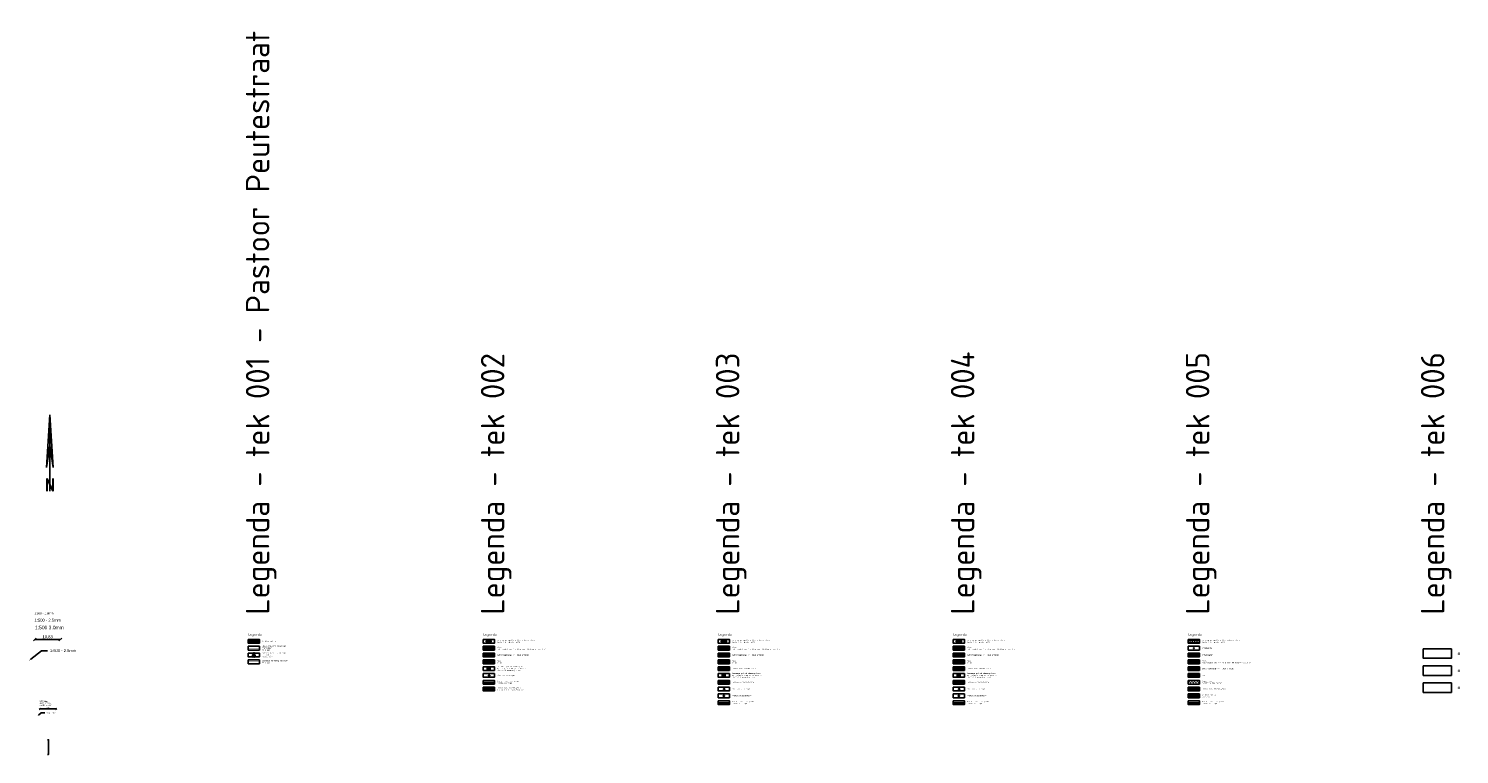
# Model space of a CAD drawing. Header units: metres. Extents: x 197394 to 198807, y 353977 to 355368.
# Tile 8 of 8: x 198198 to 198807, y 354373 to 354682. Entities that reach past the tile are written whole.
import ezdxf
from ezdxf import colors
from ezdxf.entities.mleader import LeaderData, LeaderLine
from ezdxf.enums import TextEntityAlignment as Align
from ezdxf.math import Vec2, Vec3

# ---------------------------------------------------------------- set-up
doc = ezdxf.new("R2010")
doc.units = ezdxf.units.M
doc.header["$PDMODE"] = 3
doc.linetypes.add('HIDDENX2', pattern=[0.75, 0.5, -0.25])
doc.linetypes.add('VW-1-1_STREEP', pattern=[2, 1, -1])
for name, color, linetype, lineweight in [('B-WE-VW-MARKERING_LANGS_STREEP_11-G', 252, 'VW-1-1_STREEP', 13), ('N-WE-RI-HWA_KOLK-S', 7, 'Continuous', 25), ('N-WE-RI-HWA_KOLKAANSLUITING_PVC_250-G', 5, 'Continuous', 25), ('N-WE-RI-PUT_BETON-S', 7, 'Continuous', 25), ('N-WE-RI-PUT_BETON_LABEL-S', 7, 'Continuous', 25), ('N-WE-VH-KANTVERHARDING_STREKLAAG-G', 60, 'Continuous', 18), ('N-WE-VH-TROTTOIRTEGELS_30_30-G', 253, 'Continuous', 20), ('N-WE-VH-VERHARDING_ASFALT-G', 252, 'Continuous', 20), ('N-WE-VH-VERHARDING_ASFALT_ROOD-G', 11, 'Continuous', 20), ('N-WE-VW-MARKERING_LANGS_STREEP_11-G', 7, 'VW-1-1_STREEP', 13), ('N-WE-VW-MARKERING_SYMBOOL-S', 7, 'Continuous', 25), ('Ontwerp', 7, 'Continuous', 20), ('X-XX-AL-AANKLEDING-M', 7, 'Continuous', 18), ('X-XX-AL-AANKLEDING-T18', 1, 'Continuous', 18), ('X-XX-AL-AANKLEDING-T25', 7, 'Continuous', 25), ('X-XX-AL-AANKLEDING-T30', 2, 'Continuous', 30)]:
    doc.layers.add(name, color=color, linetype=linetype, lineweight=lineweight)
for name, color, linetype in [('N-WE-GR-GROEN-A', 103, 'Continuous'), ('N-WE-GR-GROEN_PYRACANTHA-A', 103, 'Continuous'), ('N-WE-IE-AFZETPAALTJE-S', 7, 'Continuous'), ('N-WE-VH-INRITELEMENTEN-G', 7, 'Continuous'), ('N-WE-VH-VERHARDING_ELEMENTEN_ROOD-G', 22, 'Continuous'), ('N-XX-VH-KANTOPSLUITING_TROTTOIRBAND_180_200_250-G', 20, 'Continuous'), ('N-XX-VH-KANTOPSLUITING_VOORKANTBAND-G', 7, 'Continuous'), ('N_WEGEN_A_ASFALT', 252, 'Continuous'), ('X-XX-AL-LEGENDA-G', 7, 'Continuous'), ('X-XX-AL-NOORDPIJL-S', 7, 'Continuous')]:
    doc.layers.add(name, color=color, linetype=linetype)
doc.styles.add('NLCS-ISO', font='NLCS-ISO.ttf')
doc.styles.add('NLCS_ISO', font='arial.ttf')
doc.styles.get("Standard").update_dxf_attribs({"font": 'arial.ttf'})
doc.dimstyles.new('NLCS_1-200', dxfattribs={"dimscale": 0.2, "dimtxt": 2.5, "dimasz": 2.5, "dimexe": 1.25, "dimexo": 0.625, "dimtad": 1, "dimtxsty": 'Standard', "dimblk": 'OBLIQUE', "dimcen": 0, "dimse1": 1, "dimse2": 1, "dimadec": 0, "dimazin": 0, "dimtfac": 1, "dimtmove": 0, "dimatfit": 3, "dimfxl": 1, "dimarcsym": 0})
doc.dimstyles.new('NLCS_1-500', dxfattribs={"dimscale": 0.5, "dimtxt": 2.5, "dimasz": 2.5, "dimexe": 1.25, "dimexo": 0.625, "dimtad": 1, "dimtxsty": 'Standard', "dimblk": 'OBLIQUE', "dimcen": 0, "dimse1": 1, "dimse2": 1, "dimadec": 0, "dimazin": 0, "dimtfac": 1, "dimtmove": 0, "dimatfit": 3, "dimfxl": 1, "dimarcsym": 0})

# ---------------------------------------------------------------- blocks, each defined once
blk = doc.blocks.new('_Oblique')
at = {"color": 0, "linetype": 'ByBlock', "lineweight": -2}
blk.add_line((-0.5, -0.5), (0.5, 0.5), dxfattribs=at)
blk = doc.blocks.new('*D472')
at = {"layer": 'Defpoints', "color": 0, "transparency": 16777216}
for p in [(198200.4, 354420.92), (198211.22, 354421.82), (198211.22, 354420.92)]:
    blk.add_point(p, dxfattribs=at)
at = {"layer": 'X-XX-AL-AANKLEDING-M', "color": 0, "lineweight": -2, "transparency": 16777216}
blk.add_line((198200.4, 354421.82), (198211.22, 354421.82), dxfattribs=at)
at = {"layer": 'X-XX-AL-AANKLEDING-M', "color": 0, "lineweight": -2, "transparency": 16777216, "xscale": 1.25, "yscale": 1.25, "zscale": 1.25, "rotation": 180}
blk.add_blockref('_Oblique', (198200.4, 354421.82), dxfattribs=at)
at = {"layer": 'X-XX-AL-AANKLEDING-M', "color": 0, "lineweight": -2, "transparency": 16777216, "xscale": 1.25, "yscale": 1.25, "zscale": 1.25}
blk.add_blockref('_Oblique', (198211.22, 354421.82), dxfattribs=at)
at = {"layer": 'X-XX-AL-AANKLEDING-M', "color": 0, "transparency": 16777216, "insert": (198205.81, 354422.89), "char_height": 1.25, "attachment_point": 5}
blk.add_mtext('10,83', dxfattribs=at)
blk = doc.blocks.new('Noordpijl')
at = {"layer": 'X-XX-AL-NOORDPIJL-S'}
for p, q in [((-2.9, 20.1), (0, 64.8)), ((0, 0), (0, 64.8)), ((0, 64.8), (2.9, 20.1)), ((0, 38.8), (-2.9, 20.1)), ((2.9, 20.1), (0, 38.8)), ((-2.6, 0), (-2.6, 10.8)), ((-2.6, 0), (-2.6, 10.8)), ((-2.5, 0), (-2.5, 10.8)), ((-2.4, 0), (-2.4, 10.8)), ((-2.4, 10.8), (2.5, 0.5)), ((-2.4, 10.7), (2.5, 0.3)), ((-2.4, 10.5), (2.5, 0.2)), ((-2.4, 10.3), (2.5, 0)), ((2.5, 0), (2.5, 10.8)), ((2.5, 0), (2.5, 10.8)), ((2.6, 0), (2.6, 10.8)), ((2.7, 0), (2.7, 10.8))]:
    blk.add_line(p, q, dxfattribs=at)
blk.add_solid([(0, 64.8), (0, 38.8), (2.9, 20.1)], dxfattribs=at)
blk = doc.blocks.new('N-SVW-MARKERING_SYMBOOL_FIETS_2.0')
h = blk.add_hatch(color=256)
h.paths.add_polyline_path([(-0.09, 2), (-0.13, 2), (-0.13, 2), (-0.16, 2, 0.236068), (-0.2, 1.96), (-0.22, 1.91), (-0.29, 1.14, 0.006813), (-0.3, 1.14, 0.22312), (-0.36, 1.17, 0.22312), (-0.43, 1.14, 0.090648), (-0.51, 1, 0.047451), (-0.55, 0.83, 0.035374), (-0.57, 0.59, 0.035374), (-0.55, 0.35, 0.047451), (-0.51, 0.17, 0.090648), (-0.43, 0.03, 0.22312), (-0.36, 0, 0.22312), (-0.3, 0.03, 0.090648), (-0.22, 0.17, 0.047451), (-0.18, 0.35, 0.035374), (-0.16, 0.59, 0.035374), (-0.18, 0.83, 0.047451), (-0.22, 1, 0.038864), (-0.25, 1.07), (-0.24, 1.16), (0, 0.53), (0, 0.44, 0.544665), (0.06, 0.39), (0.14, 0.4, 0.008345), (0.15, 0.35, 0.047451), (0.19, 0.17, 0.090648), (0.27, 0.03, 0.22312), (0.33, 0, 0.22312), (0.4, 0.03, 0.090648), (0.48, 0.17, 0.047451), (0.52, 0.35, 0.035374), (0.53, 0.59, 0.035374), (0.52, 0.83, 0.047451), (0.48, 1, 0.090648), (0.4, 1.14, 0.22312), (0.33, 1.17, 0.22312), (0.27, 1.14, 0.006813), (0.26, 1.14), (0.19, 1.54), (0.2, 1.69), (0.22, 1.67), (0.26, 1.83, 0.548946), (0.24, 1.85), (0.11, 1.85), (0.11, 1.78), (0.16, 1.73), (0.15, 1.6), (-0.2, 1.6), (-0.19, 1.8, -0.281777), (-0.13, 1.83), (-0.09, 1.83)])
h.paths.add_polyline_path([(0.13, 1.43), (0.04, 0.68), (0, 0.68), (-0.23, 1.29), (-0.22, 1.43)], flags=16)
h.paths.add_polyline_path([(0.17, 1.3), (0.22, 1.06, 0.035986), (0.19, 1, 0.047451), (0.15, 0.83, 0.021905), (0.13, 0.68), (0.09, 0.68)], flags=16)
h.paths.add_polyline_path([(-0.33, 1.03, -0.01664), (-0.31, 1), (-0.35, 0.75), (-0.38, 0.66), (-0.38, 0.55, 0.720759), (-0.36, 0.53, 0.162278), (-0.35, 0.55), (-0.31, 0.62), (-0.27, 0.81), (-0.27, 0.88, -0.030907), (-0.25, 0.78, -0.028874), (-0.24, 0.59, -0.028874), (-0.25, 0.4, -0.039407), (-0.27, 0.26, -0.080527), (-0.33, 0.15, -0.24906), (-0.36, 0.13, -0.24906), (-0.4, 0.15, -0.080527), (-0.46, 0.26, -0.039407), (-0.48, 0.4, -0.028874), (-0.49, 0.59, -0.028874), (-0.48, 0.78, -0.039407), (-0.46, 0.91, -0.080527), (-0.4, 1.03, -0.24906), (-0.36, 1.05, -0.24906)], flags=16)
h.paths.add_polyline_path([(0.33, 1.05, -0.24906), (0.37, 1.03, -0.080527), (0.42, 0.91, -0.039407), (0.45, 0.78, -0.028874), (0.46, 0.59, -0.028874), (0.45, 0.4, -0.039407), (0.42, 0.26, -0.080527), (0.37, 0.15, -0.24906), (0.33, 0.13, -0.24906), (0.29, 0.15, -0.080527), (0.24, 0.26, -0.039407), (0.22, 0.4, -0.003097), (0.21, 0.42), (0.33, 0.46), (0.37, 0.53), (0.37, 0.64, 0.414214), (0.33, 0.68), (0.21, 0.68, -0.014843), (0.22, 0.78, -0.039407), (0.24, 0.91, -0.080527), (0.29, 1.03, -0.24906)], flags=16)
at = {"flags": 128}
for points in [[(-0.3, 1.14, 0.22312), (-0.36, 1.17, 0.22312), (-0.43, 1.14, 0.090648), (-0.51, 1, 0.047451), (-0.55, 0.83, 0.035374), (-0.57, 0.59, 0.035374), (-0.55, 0.35, 0.047451), (-0.51, 0.17, 0.090648), (-0.43, 0.03, 0.22312), (-0.36, 0, 0.22312), (-0.3, 0.03, 0.090648), (-0.22, 0.17, 0.047451), (-0.18, 0.35, 0.035374), (-0.16, 0.59, 0.035374), (-0.18, 0.83, 0.047451), (-0.22, 1, 0.038864), (-0.25, 1.07), (-0.24, 1.16), (0, 0.53), (0, 0.44, 0.544665), (0.06, 0.39), (0.14, 0.4, 0.008345), (0.15, 0.35, 0.047451), (0.19, 0.17, 0.090648), (0.27, 0.03, 0.22312), (0.33, 0, 0.22312), (0.4, 0.03, 0.090648), (0.48, 0.17, 0.047451), (0.52, 0.35, 0.035374), (0.53, 0.59, 0.035374), (0.52, 0.83, 0.047451), (0.48, 1, 0.090648), (0.4, 1.14, 0.22312), (0.33, 1.17, 0.22312), (0.27, 1.14)], [(-0.29, 1.14), (-0.22, 1.91), (-0.2, 1.96, -0.414214), (-0.13, 2), (-0.09, 2), (-0.09, 1.83), (-0.13, 1.83, 0.281777), (-0.19, 1.8), (-0.2, 1.6), (0.15, 1.6), (0.16, 1.73), (0.11, 1.78), (0.11, 1.85), (0.24, 1.85, -0.548946), (0.26, 1.83), (0.22, 1.67), (0.2, 1.69), (0.19, 1.54), (0.26, 1.14)]]:
    blk.add_lwpolyline(points, format="xyb", dxfattribs=at)
for points in [[(-0.27, 0.88), (-0.27, 0.81), (-0.31, 0.62), (-0.35, 0.55, -0.162278), (-0.36, 0.53, -0.720759), (-0.38, 0.55), (-0.38, 0.66), (-0.35, 0.75), (-0.31, 1, 0.01664), (-0.33, 1.03, 0.24906), (-0.36, 1.05, 0.24906), (-0.4, 1.03, 0.080527), (-0.46, 0.91, 0.039407), (-0.48, 0.78, 0.028874), (-0.49, 0.59, 0.028874), (-0.48, 0.4, 0.039407), (-0.46, 0.26, 0.080527), (-0.4, 0.15, 0.24906), (-0.36, 0.13, 0.24906), (-0.33, 0.15, 0.080527), (-0.27, 0.26, 0.039407), (-0.25, 0.4, 0.028874), (-0.24, 0.59, 0.028874), (-0.25, 0.78, 0.030907)], [(0.22, 1.06, 0.035986), (0.19, 1, 0.047451), (0.15, 0.83, 0.021905), (0.13, 0.68), (0.09, 0.68), (0.17, 1.3)], [(0.46, 0.59, 0.028874), (0.45, 0.78, 0.039407), (0.42, 0.91, 0.080527), (0.37, 1.03, 0.24906), (0.33, 1.05, 0.24906), (0.29, 1.03, 0.080527), (0.24, 0.91, 0.039407), (0.22, 0.78, 0.014843), (0.21, 0.68), (0.33, 0.68, -0.414214), (0.37, 0.64), (0.37, 0.53), (0.33, 0.46), (0.21, 0.42, 0.003097), (0.22, 0.4, 0.039407), (0.24, 0.26, 0.080527), (0.29, 0.15, 0.24906), (0.33, 0.13, 0.24906), (0.37, 0.15, 0.080527), (0.42, 0.26, 0.039407), (0.45, 0.4, 0.028874)]]:
    blk.add_lwpolyline(points, format="xyb", close=True, dxfattribs=at)
blk.add_lwpolyline([(-0.23, 1.29), (0, 0.68), (0.04, 0.68), (0.13, 1.43), (-0.22, 1.43)], close=True, dxfattribs=at)
for centre, start, end in [((-0.65, 0.85), 38.12736, 39.6888), ((0.62, 0.85), 140.3112, 141.87264)]:
    blk.add_arc(centre, 0.455, start, end)
blk = doc.blocks.new('*D473')
at = {"layer": 'Defpoints', "color": 0, "transparency": 16777216}
for p in [(198202.53, 354391.31), (198209.48, 354392.25), (198209.48, 354391.31)]:
    blk.add_point(p, dxfattribs=at)
at = {"layer": 'X-XX-AL-AANKLEDING-M', "color": 0, "lineweight": -2, "transparency": 16777216}
blk.add_line((198202.53, 354392.25), (198209.48, 354392.25), dxfattribs=at)
at = {"layer": 'X-XX-AL-AANKLEDING-M', "color": 0, "lineweight": -2, "transparency": 16777216, "xscale": 0.5, "yscale": 0.5, "zscale": 0.5, "rotation": 180}
blk.add_blockref('_Oblique', (198202.53, 354392.25), dxfattribs=at)
at = {"layer": 'X-XX-AL-AANKLEDING-M', "color": 0, "lineweight": -2, "transparency": 16777216, "xscale": 0.5, "yscale": 0.5, "zscale": 0.5}
blk.add_blockref('_Oblique', (198209.48, 354392.25), dxfattribs=at)
at = {"layer": 'X-XX-AL-AANKLEDING-M', "color": 0, "transparency": 16777216, "insert": (198206, 354392.67), "char_height": 0.5, "attachment_point": 5}
blk.add_mtext('6,95', dxfattribs=at)
blk = doc.blocks.new('Paaltje')
at = {"layer": 'N-WE-IE-AFZETPAALTJE-S'}
blk.add_lwpolyline([(-0.1, -0.1), (-0.1, 0.1), (0.1, 0.1), (0.1, -0.1)], close=True, dxfattribs=at)
for points in [[(0.1, -0.1), (-0.1, 0.1)], [(0.1, 0.1), (-0.1, -0.1)]]:
    blk.add_lwpolyline(points, dxfattribs=at)
blk = doc.blocks.new('*U477')
at = {"lineweight": 30}
blk.add_lwpolyline([(-0.5, 0.5), (0.5, 0.5), (0.5, -0.5), (-0.5, -0.5)], close=True, dxfattribs=at)
at = {"linetype": 'HIDDENX2', "lineweight": 30, "ltscale": 0.25}
blk.add_circle((0, 0), 0.5, dxfattribs=at)
blk.add_attdef('H', text='', height=0.5).set_placement((0, 0), align=Align.MIDDLE_CENTER)
at = {"layer": 'N-WE-RI-PUT_BETON_LABEL-S'}
for tag, p in [('PUTNR', (1.55, 0.08)), ('MVHOOGTE', (1.55, -0.52))]:
    blk.add_attdef(tag, text='', height=0.5, dxfattribs=at).set_placement(p, align=Align.MIDDLE)
blk = doc.blocks.new('Straatkolk_450')
at = {"layer": 'N-WE-RI-HWA_KOLK-S'}
h = blk.add_hatch(color=256, dxfattribs=at)
h.dxf.hatch_style = 1
h.paths.add_polyline_path([(0, 0.15), (0.23, 0), (0.23, 0.3)])
h.paths.add_polyline_path([(-0.23, 0.3), (-0.23, 0), (0, 0.15)])
for p, q in [((0.23, 0.3), (-0.23, 0)), ((-0.23, 0.3), (0.23, 0))]:
    blk.add_line(p, q, dxfattribs=at)
at = {"layer": 'N-WE-RI-HWA_KOLK-S', "flags": 128}
blk.add_lwpolyline([(0.23, 0.3), (-0.23, 0.3), (-0.23, 0), (0.23, 0)], close=True, dxfattribs=at)
blk = doc.blocks.new('Trottoirkolk_450')
at = {"layer": 'N-WE-RI-HWA_KOLK-S'}
for p, q in [((0.23, 0.3), (-0.23, 0)), ((-0.23, 0.3), (0.23, 0))]:
    blk.add_line(p, q, dxfattribs=at)
at = {"layer": 'N-WE-RI-HWA_KOLK-S', "flags": 128}
blk.add_lwpolyline([(0.23, 0.3), (-0.23, 0.3), (-0.23, 0), (0.23, 0)], close=True, dxfattribs=at)

msp = doc.modelspace()

# ---------------------------------------------------------------- hatches: boundary and pattern name
at = {"layer": 'N-WE-GR-GROEN-A'}
h = msp.add_hatch(color=256, dxfattribs=at)
h.dxf.hatch_style = 1
h.paths.add_polyline_path([(198691.182, 354407.329), (198695.982, 354407.329), (198695.982, 354405.729), (198691.182, 354405.729)])
at = {"layer": 'N-WE-GR-GROEN_PYRACANTHA-A'}
h = msp.add_hatch(dxfattribs=at)
h.set_pattern_fill('GRASS', color=256, scale=0.032)
h.set_pattern_definition([(90, (198068.0283, 354851.6252), (-0.5747364, 0.5747364), [0.1524, -0.9970728]), (45, (198068.0283, 354851.6252), (-0.5747364, 0.5747364), [0.1524, -0.6604]), (135, (198068.0283, 354851.6252), (-0.5747364, -0.5747364), [0.1524, -0.6604])])
h.paths.add_polyline_path([(198691.182, 354404.429), (198695.982, 354404.429), (198695.982, 354402.829), (198691.182, 354402.829)])
at = {"layer": 'N-WE-VH-TROTTOIRTEGELS_30_30-G'}
h = msp.add_hatch(color=256, dxfattribs=at)
h.dxf.hatch_style = 1
h.paths.add_polyline_path([(198391.182, 354418.929), (198395.982, 354418.929), (198395.982, 354417.329), (198391.182, 354417.329)])
h = msp.add_hatch(color=256, dxfattribs=at)
h.dxf.hatch_style = 1
h.paths.add_polyline_path([(198491.182, 354418.929), (198495.982, 354418.929), (198495.982, 354417.329), (198491.182, 354417.329)])
h = msp.add_hatch(color=256, dxfattribs=at)
h.dxf.hatch_style = 1
h.paths.add_polyline_path([(198591.182, 354418.929), (198595.982, 354418.929), (198595.982, 354417.329), (198591.182, 354417.329)])
h = msp.add_hatch(dxfattribs=at)
h.set_pattern_fill('AR-B88', color=256, scale=0.002)
h.set_pattern_definition([(0, (196994.5642, 355491.85806), (0, 0.4064), []), (90, (196994.56418, 355491.85806), (-0.2032, 0.4064), [0.4064, -0.4064])])
h.paths.add_polyline_path([(198491.182, 354410.229), (198495.982, 354410.229), (198495.982, 354408.629), (198491.182, 354408.629)])
h = msp.add_hatch(dxfattribs=at)
h.set_pattern_fill('AR-B88', color=256, scale=0.002)
h.set_pattern_definition([(0, (197094.5642, 355491.85806), (0, 0.4064), []), (90, (197094.56418, 355491.85806), (-0.2032, 0.4064), [0.4064, -0.4064])])
h.paths.add_polyline_path([(198591.182, 354410.229), (198595.982, 354410.229), (198595.982, 354408.629), (198591.182, 354408.629)])
h = msp.add_hatch(dxfattribs=at)
h.set_pattern_fill('AR-B88', color=256, scale=0.002)
h.set_pattern_definition([(0, (196894.5642, 355483.15806), (0, 0.4064), []), (90, (196894.56418, 355483.15806), (-0.2032, 0.4064), [0.4064, -0.4064])])
h.paths.add_polyline_path([(198391.182, 354401.529), (198395.982, 354401.529), (198395.982, 354399.929), (198391.182, 354399.929)])
h = msp.add_hatch(dxfattribs=at)
h.set_pattern_fill('AR-B88', color=256, scale=0.002)
h.set_pattern_definition([(0, (197194.5642, 355483.15806), (0, 0.4064), []), (90, (197194.56418, 355483.15806), (-0.2032, 0.4064), [0.4064, -0.4064])])
h.paths.add_polyline_path([(198691.182, 354401.529), (198695.982, 354401.529), (198695.982, 354399.929), (198691.182, 354399.929)])
at = {"layer": 'N-WE-VH-VERHARDING_ASFALT-G'}
h = msp.add_hatch(color=256, dxfattribs=at)
h.dxf.hatch_style = 1
h.paths.add_polyline_path([(198291.182, 354421.829), (198295.982, 354421.829), (198295.982, 354420.229), (198291.182, 354420.229)])
at = {"layer": 'N-WE-VH-VERHARDING_ASFALT_ROOD-G'}
h = msp.add_hatch(color=256, dxfattribs=at)
h.dxf.hatch_style = 1
h.paths.add_polyline_path([(198691.182, 354398.629), (198695.982, 354398.629), (198695.982, 354397.029), (198691.182, 354397.029)])
at = {"layer": 'N-WE-VH-VERHARDING_ELEMENTEN_ROOD-G'}
h = msp.add_hatch(color=32, dxfattribs=at)
h.dxf.hatch_style = 1
h.paths.add_polyline_path([(198391.182, 354418.929), (198395.982, 354418.929), (198395.982, 354417.329), (198391.182, 354417.329)])
h = msp.add_hatch(color=256, dxfattribs=at)
h.dxf.hatch_style = 1
h.paths.add_polyline_path([(198391.182, 354418.929), (198395.982, 354418.929), (198395.982, 354417.329), (198391.182, 354417.329)])
h = msp.add_hatch(color=256, dxfattribs=at)
h.dxf.hatch_style = 1
h.paths.add_polyline_path([(198391.182, 354418.929), (198395.982, 354418.929), (198395.982, 354417.329), (198391.182, 354417.329)])
h = msp.add_hatch(color=256, dxfattribs=at)
h.dxf.hatch_style = 1
h.paths.add_polyline_path([(198391.182, 354418.929), (198395.982, 354418.929), (198395.982, 354417.329), (198391.182, 354417.329)])
h = msp.add_hatch(color=32, dxfattribs=at)
h.dxf.hatch_style = 1
h.paths.add_polyline_path([(198491.182, 354418.929), (198495.982, 354418.929), (198495.982, 354417.329), (198491.182, 354417.329)])
h = msp.add_hatch(color=256, dxfattribs=at)
h.dxf.hatch_style = 1
h.paths.add_polyline_path([(198491.182, 354418.929), (198495.982, 354418.929), (198495.982, 354417.329), (198491.182, 354417.329)])
h = msp.add_hatch(color=256, dxfattribs=at)
h.dxf.hatch_style = 1
h.paths.add_polyline_path([(198491.182, 354418.929), (198495.982, 354418.929), (198495.982, 354417.329), (198491.182, 354417.329)])
h = msp.add_hatch(color=256, dxfattribs=at)
h.dxf.hatch_style = 1
h.paths.add_polyline_path([(198491.182, 354418.929), (198495.982, 354418.929), (198495.982, 354417.329), (198491.182, 354417.329)])
h = msp.add_hatch(color=32, dxfattribs=at)
h.dxf.hatch_style = 1
h.paths.add_polyline_path([(198591.182, 354418.929), (198595.982, 354418.929), (198595.982, 354417.329), (198591.182, 354417.329)])
h = msp.add_hatch(color=256, dxfattribs=at)
h.dxf.hatch_style = 1
h.paths.add_polyline_path([(198591.182, 354418.929), (198595.982, 354418.929), (198595.982, 354417.329), (198591.182, 354417.329)])
h = msp.add_hatch(color=256, dxfattribs=at)
h.dxf.hatch_style = 1
h.paths.add_polyline_path([(198591.182, 354418.929), (198595.982, 354418.929), (198595.982, 354417.329), (198591.182, 354417.329)])
h = msp.add_hatch(color=256, dxfattribs=at)
h.dxf.hatch_style = 1
h.paths.add_polyline_path([(198591.182, 354418.929), (198595.982, 354418.929), (198595.982, 354417.329), (198591.182, 354417.329)])
h = msp.add_hatch(color=9, dxfattribs=at)
h.dxf.hatch_style = 1
h.paths.add_polyline_path([(198391.182, 354416.029), (198395.982, 354416.029), (198395.982, 354414.429), (198391.182, 354414.429)])
h = msp.add_hatch(color=9, dxfattribs=at)
h.dxf.hatch_style = 1
h.paths.add_polyline_path([(198491.182, 354416.029), (198495.982, 354416.029), (198495.982, 354414.429), (198491.182, 354414.429)])
h = msp.add_hatch(color=9, dxfattribs=at)
h.dxf.hatch_style = 1
h.paths.add_polyline_path([(198591.182, 354416.029), (198595.982, 354416.029), (198595.982, 354414.429), (198591.182, 354414.429)])
h = msp.add_hatch(color=256, dxfattribs=at)
h.dxf.hatch_style = 1
h.paths.add_polyline_path([(198691.182, 354413.129), (198695.982, 354413.129), (198695.982, 354411.529), (198691.182, 354411.529)])
h = msp.add_hatch(color=9, dxfattribs=at)
h.dxf.hatch_style = 1
h.paths.add_polyline_path([(198691.182, 354410.229), (198695.982, 354410.229), (198695.982, 354408.629), (198691.182, 354408.629)])
at = {"layer": 'N_WEGEN_A_ASFALT'}
h = msp.add_hatch(dxfattribs=at)
h.set_pattern_fill('AVH-ASFALT', color=256, scale=0.5, style=0, pattern_type=2)
h.set_pattern_definition([(60, (197162.099, 355391.87947), (-0.4330127, 0.25), []), (120, (197162.099, 355391.87947), (-0.4330127, -0.25), [])])
h.paths.add_polyline_path([(198391.182, 354413.129), (198395.982, 354413.129), (198395.982, 354411.529), (198391.182, 354411.529)])
h = msp.add_hatch(dxfattribs=at)
h.set_pattern_fill('AVH-ASFALT', color=256, scale=0.5, style=0, pattern_type=2)
h.set_pattern_definition([(60, (197262.099, 355391.87947), (-0.4330127, 0.25), []), (120, (197262.099, 355391.87947), (-0.4330127, -0.25), [])])
h.paths.add_polyline_path([(198491.182, 354413.129), (198495.982, 354413.129), (198495.982, 354411.529), (198491.182, 354411.529)])
h = msp.add_hatch(dxfattribs=at)
h.set_pattern_fill('AVH-ASFALT', color=256, scale=0.5, style=0, pattern_type=2)
h.set_pattern_definition([(60, (197362.099, 355391.87947), (-0.4330127, 0.25), []), (120, (197362.099, 355391.87947), (-0.4330127, -0.25), [])])
h.paths.add_polyline_path([(198591.182, 354413.129), (198595.982, 354413.129), (198595.982, 354411.529), (198591.182, 354411.529)])

# ---------------------------------------------------------------- linework, layer by layer
at = {"layer": 'B-WE-VW-MARKERING_LANGS_STREEP_11-G', "const_width": 0.04, "flags": 128}
msp.add_lwpolyline([(198295.982, 354412.329), (198291.182, 354412.329)], dxfattribs=at)
at = {"layer": 'N-WE-RI-HWA_KOLKAANSLUITING_PVC_250-G'}
msp.add_lwpolyline([(198205.737, 354372.925), (198206.237, 354372.925), (198206.237, 354379.125), (198205.722, 354379.173)], dxfattribs=at)
at = {"layer": 'N-WE-VH-INRITELEMENTEN-G'}
for points in [[(198691.182, 354415.479), (198695.982, 354415.479)], [(198691.182, 354414.979), (198695.982, 354414.979)], [(198691.482, 354414.979), (198691.482, 354415.479)], [(198691.982, 354414.979), (198691.982, 354415.479)], [(198692.482, 354414.979), (198692.482, 354415.479)], [(198692.982, 354414.979), (198692.982, 354415.479)], [(198693.482, 354414.979), (198693.482, 354415.479)], [(198693.982, 354414.979), (198693.982, 354415.479)], [(198694.482, 354414.979), (198694.482, 354415.479)], [(198694.982, 354414.979), (198694.982, 354415.479)], [(198695.482, 354414.979), (198695.482, 354415.479)], [(198695.982, 354414.979), (198695.982, 354415.479)]]:
    msp.add_lwpolyline(points, dxfattribs=at)
at = {"layer": 'N-WE-VH-KANTVERHARDING_STREKLAAG-G', "flags": 128}
for points in [[(198391.182, 354403.554), (198395.982, 354403.554)], [(198491.182, 354394.854), (198495.982, 354394.854)], [(198591.182, 354394.854), (198595.982, 354394.854)], [(198691.182, 354394.854), (198695.982, 354394.854)]]:
    msp.add_lwpolyline(points, dxfattribs=at)
at = {"layer": 'N-WE-VW-MARKERING_LANGS_STREEP_11-G', "const_width": 0.04, "flags": 128}
msp.add_lwpolyline([(198295.982, 354418.129), (198291.182, 354418.129)], dxfattribs=at)
at = {"layer": 'N-XX-VH-KANTOPSLUITING_TROTTOIRBAND_180_200_250-G', "flags": 128}
for points in [[(198495.982, 354403.529), (198491.182, 354403.529)], [(198595.982, 354403.629), (198591.182, 354403.629)], [(198595.982, 354403.529), (198591.182, 354403.529)]]:
    msp.add_lwpolyline(points, dxfattribs=at)
at = {"layer": 'N-XX-VH-KANTOPSLUITING_VOORKANTBAND-G', "flags": 128}
for points in [[(198495.982, 354403.729), (198491.182, 354403.729)], [(198595.982, 354403.729), (198591.182, 354403.729)]]:
    msp.add_lwpolyline(points, dxfattribs=at)
at = {"layer": 'Ontwerp'}
for points in [[(198392.382, 354421.229), (198394.782, 354421.229)], [(198392.382, 354420.829), (198392.382, 354421.229)], [(198392.382, 354420.829), (198394.782, 354420.829)], [(198392.582, 354421.229), (198392.582, 354421.029)], [(198392.782, 354421.229), (198392.782, 354420.829)], [(198392.982, 354421.229), (198392.982, 354421.029)], [(198393.182, 354421.229), (198393.182, 354420.829)], [(198393.382, 354421.229), (198393.382, 354421.029)], [(198393.582, 354421.229), (198393.582, 354420.829)], [(198393.782, 354421.229), (198393.782, 354421.029)], [(198393.982, 354421.229), (198393.982, 354420.829)], [(198394.182, 354421.229), (198394.182, 354421.029)], [(198394.382, 354421.229), (198394.382, 354420.829)], [(198394.582, 354421.229), (198394.582, 354421.029)], [(198394.782, 354420.829), (198394.782, 354421.229)], [(198492.382, 354421.229), (198494.782, 354421.229)], [(198492.382, 354420.829), (198492.382, 354421.229)], [(198492.382, 354420.829), (198494.782, 354420.829)], [(198492.582, 354421.229), (198492.582, 354421.029)], [(198492.782, 354421.229), (198492.782, 354420.829)], [(198492.982, 354421.229), (198492.982, 354421.029)], [(198493.182, 354421.229), (198493.182, 354420.829)], [(198493.382, 354421.229), (198493.382, 354421.029)], [(198493.582, 354421.229), (198493.582, 354420.829)], [(198493.782, 354421.229), (198493.782, 354421.029)], [(198493.982, 354421.229), (198493.982, 354420.829)], [(198494.182, 354421.229), (198494.182, 354421.029)], [(198494.382, 354421.229), (198494.382, 354420.829)], [(198494.582, 354421.229), (198494.582, 354421.029)], [(198494.782, 354420.829), (198494.782, 354421.229)], [(198592.382, 354421.229), (198594.782, 354421.229)], [(198592.382, 354420.829), (198592.382, 354421.229)], [(198592.382, 354420.829), (198594.782, 354420.829)], [(198592.582, 354421.229), (198592.582, 354421.029)], [(198592.782, 354421.229), (198592.782, 354420.829)], [(198592.982, 354421.229), (198592.982, 354421.029)], [(198593.182, 354421.229), (198593.182, 354420.829)], [(198593.382, 354421.229), (198593.382, 354421.029)], [(198593.582, 354421.229), (198593.582, 354420.829)], [(198593.782, 354421.229), (198593.782, 354421.029)], [(198593.982, 354421.229), (198593.982, 354420.829)], [(198594.182, 354421.229), (198594.182, 354421.029)], [(198594.382, 354421.229), (198594.382, 354420.829)], [(198594.582, 354421.229), (198594.582, 354421.029)], [(198594.782, 354420.829), (198594.782, 354421.229)], [(198691.182, 354421.542), (198695.982, 354421.542)], [(198691.182, 354420.542), (198695.982, 354420.542)], [(198691.852, 354421.542), (198691.852, 354420.542)], [(198692.352, 354421.542), (198692.352, 354421.042)], [(198692.852, 354421.542), (198692.852, 354420.542)], [(198693.352, 354421.542), (198693.352, 354421.042)], [(198693.852, 354421.542), (198693.852, 354420.542)], [(198694.352, 354421.542), (198694.352, 354421.042)], [(198694.852, 354421.542), (198694.852, 354420.542)], [(198695.352, 354421.542), (198695.352, 354421.042)], [(198695.852, 354421.542), (198695.852, 354420.542)]]:
    msp.add_lwpolyline(points, dxfattribs=at)
at = {"layer": 'Ontwerp', "flags": 128}
for points in [[(198391.182, 354403.704), (198395.982, 354403.704)], [(198491.182, 354395.004), (198495.982, 354395.004)], [(198591.182, 354395.004), (198595.982, 354395.004)], [(198691.182, 354395.004), (198695.982, 354395.004)]]:
    msp.add_lwpolyline(points, dxfattribs=at)
at = {"layer": 'X-XX-AL-LEGENDA-G', "flags": 128}
for points in [[(198291.182, 354421.829), (198295.982, 354421.829), (198295.982, 354420.229), (198291.182, 354420.229)], [(198291.182, 354418.929), (198295.982, 354418.929), (198295.982, 354417.329), (198291.182, 354417.329)], [(198391.182, 354421.829), (198395.982, 354421.829), (198395.982, 354420.229), (198391.182, 354420.229)], [(198391.182, 354418.929), (198395.982, 354418.929), (198395.982, 354417.329), (198391.182, 354417.329)], [(198491.182, 354421.829), (198495.982, 354421.829), (198495.982, 354420.229), (198491.182, 354420.229)], [(198491.182, 354418.929), (198495.982, 354418.929), (198495.982, 354417.329), (198491.182, 354417.329)], [(198591.182, 354421.829), (198595.982, 354421.829), (198595.982, 354420.229), (198591.182, 354420.229)], [(198591.182, 354418.929), (198595.982, 354418.929), (198595.982, 354417.329), (198591.182, 354417.329)], [(198691.182, 354421.829), (198695.982, 354421.829), (198695.982, 354420.229), (198691.182, 354420.229)], [(198691.182, 354418.929), (198695.982, 354418.929), (198695.982, 354417.329), (198691.182, 354417.329)], [(198291.182, 354416.029), (198295.982, 354416.029), (198295.982, 354414.429), (198291.182, 354414.429)], [(198291.182, 354413.129), (198295.982, 354413.129), (198295.982, 354411.529), (198291.182, 354411.529)], [(198391.182, 354416.029), (198395.982, 354416.029), (198395.982, 354414.429), (198391.182, 354414.429)], [(198391.182, 354413.129), (198395.982, 354413.129), (198395.982, 354411.529), (198391.182, 354411.529)], [(198491.182, 354416.029), (198495.982, 354416.029), (198495.982, 354414.429), (198491.182, 354414.429)], [(198491.182, 354413.129), (198495.982, 354413.129), (198495.982, 354411.529), (198491.182, 354411.529)], [(198591.182, 354416.029), (198595.982, 354416.029), (198595.982, 354414.429), (198591.182, 354414.429)], [(198591.182, 354413.129), (198595.982, 354413.129), (198595.982, 354411.529), (198591.182, 354411.529)], [(198691.182, 354416.029), (198695.982, 354416.029), (198695.982, 354414.429), (198691.182, 354414.429)], [(198691.182, 354413.129), (198695.982, 354413.129), (198695.982, 354411.529), (198691.182, 354411.529)], [(198791.182, 354417.817), (198803.182, 354417.817), (198803.182, 354413.817), (198791.182, 354413.817)], [(198391.182, 354410.229), (198395.982, 354410.229), (198395.982, 354408.629), (198391.182, 354408.629)], [(198391.182, 354407.329), (198395.982, 354407.329), (198395.982, 354405.729), (198391.182, 354405.729)], [(198491.182, 354410.229), (198495.982, 354410.229), (198495.982, 354408.629), (198491.182, 354408.629)], [(198491.182, 354407.329), (198495.982, 354407.329), (198495.982, 354405.729), (198491.182, 354405.729)], [(198591.182, 354410.229), (198595.982, 354410.229), (198595.982, 354408.629), (198591.182, 354408.629)], [(198591.182, 354407.329), (198595.982, 354407.329), (198595.982, 354405.729), (198591.182, 354405.729)], [(198691.182, 354410.229), (198695.982, 354410.229), (198695.982, 354408.629), (198691.182, 354408.629)], [(198691.182, 354407.329), (198695.982, 354407.329), (198695.982, 354405.729), (198691.182, 354405.729)], [(198791.182, 354410.567), (198803.182, 354410.567), (198803.182, 354406.567), (198791.182, 354406.567)], [(198391.182, 354404.429), (198395.982, 354404.429), (198395.982, 354402.829), (198391.182, 354402.829)], [(198391.182, 354401.529), (198395.982, 354401.529), (198395.982, 354399.929), (198391.182, 354399.929)], [(198491.182, 354404.429), (198495.982, 354404.429), (198495.982, 354402.829), (198491.182, 354402.829)], [(198491.182, 354401.529), (198495.982, 354401.529), (198495.982, 354399.929), (198491.182, 354399.929)], [(198591.182, 354404.429), (198595.982, 354404.429), (198595.982, 354402.829), (198591.182, 354402.829)], [(198591.182, 354401.529), (198595.982, 354401.529), (198595.982, 354399.929), (198591.182, 354399.929)], [(198691.182, 354404.429), (198695.982, 354404.429), (198695.982, 354402.829), (198691.182, 354402.829)], [(198691.182, 354401.529), (198695.982, 354401.529), (198695.982, 354399.929), (198691.182, 354399.929)], [(198791.182, 354403.317), (198803.182, 354403.317), (198803.182, 354399.317), (198791.182, 354399.317)], [(198491.182, 354398.629), (198495.982, 354398.629), (198495.982, 354397.029), (198491.182, 354397.029)], [(198491.182, 354395.729), (198495.982, 354395.729), (198495.982, 354394.129), (198491.182, 354394.129)], [(198591.182, 354398.629), (198595.982, 354398.629), (198595.982, 354397.029), (198591.182, 354397.029)], [(198591.182, 354395.729), (198595.982, 354395.729), (198595.982, 354394.129), (198591.182, 354394.129)], [(198691.182, 354398.629), (198695.982, 354398.629), (198695.982, 354397.029), (198691.182, 354397.029)], [(198691.182, 354395.729), (198695.982, 354395.729), (198695.982, 354394.129), (198691.182, 354394.129)]]:
    msp.add_lwpolyline(points, close=True, dxfattribs=at)

# ---------------------------------------------------------------- block references
at = {"layer": 'N-WE-RI-HWA_KOLK-S'}
for name, p in [('Straatkolk_450', (198393.712, 354406.352)), ('Straatkolk_450', (198493.712, 354400.552)), ('Straatkolk_450', (198593.712, 354400.552)), ('Trottoirkolk_450', (198493.582, 354397.679)), ('Trottoirkolk_450', (198593.582, 354397.679))]:
    msp.add_blockref(name, p, dxfattribs=at)
at = {"layer": 'N-WE-RI-PUT_BETON-S'}
for p in [(198393.57, 354409.4, 0.46), (198493.57, 354406.5, 0.46), (198593.57, 354406.5, 0.46)]:
    msp.add_blockref('*U477', p, dxfattribs=at)
at = {"layer": 'N-WE-VH-INRITELEMENTEN-G', "color": 6, "rotation": 357.0821092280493}
msp.add_blockref('Paaltje', (198693.582, 354418.129), dxfattribs=at)
at = {"layer": 'N-WE-VW-MARKERING_SYMBOOL-S'}
msp.add_blockref('N-SVW-MARKERING_SYMBOOL_FIETS_2.0', (198293.574, 354414.269), dxfattribs=at)
at = {"layer": 'X-XX-AL-NOORDPIJL-S', "xscale": 0.5, "yscale": 0.5}
msp.add_blockref('Noordpijl', (198206.798, 354484.981), dxfattribs=at)

# ---------------------------------------------------------------- texts
at = {"layer": 'Defpoints', "color": 6, "char_height": 10, "width": 317.70164, "attachment_point": 4, "rotation": 90, "style": 'NLCS-ISO'}
for s, insert in [('Legenda - tek 001 - Pastoor Peutestraat', (198296.702, 354432.393)), ('Legenda - tek 002', (198396.702, 354432.393)), ('Legenda - tek 003', (198496.702, 354432.393)), ('Legenda - tek 004', (198596.702, 354432.393)), ('Legenda - tek 005', (198696.702, 354432.393)), ('Legenda - tek 006', (198796.702, 354432.393))]:
    msp.add_mtext(s, dxfattribs=dict(at, insert=insert))
at = {"layer": 'X-XX-AL-AANKLEDING-T18', "style": 'NLCS_ISO'}
for s, height, p in [('1:500 - 1.8mm', 0.9, (198200.209, 354432.51)), ('1:200 - 1.8mm', 0.36, (198202.452, 354395.409))]:
    msp.add_text(s, height=height, dxfattribs=at).set_placement(p)
at = {"layer": 'X-XX-AL-AANKLEDING-T25', "style": 'NLCS_ISO'}
for s, height, p in [('1:500 - 2.5mm', 1.25, (198200.235, 354429.413)), ('1:200 - 2.5mm', 0.5, (198202.458, 354394.574))]:
    msp.add_text(s, height=height, dxfattribs=at).set_placement(p)
at = {"layer": 'X-XX-AL-AANKLEDING-T30', "style": 'NLCS_ISO'}
for s, height, p in [('1:500 3.0mm', 1.5, (198200.44, 354426.172)), ('1:200 - 3.0mm', 0.6, (198202.365, 354393.551))]:
    msp.add_text(s, height=height, dxfattribs=at).set_placement(p)
at = {"layer": 'X-XX-AL-LEGENDA-G', "attachment_point": 4, "style": 'NLCS-ISO'}
for s, insert, char_height, width in [('Legenda', (198291.182, 354423.853), 1, 20), ('Legenda', (198391.182, 354423.853), 1, 20), ('Legenda', (198491.182, 354423.853), 1, 20), ('Legenda', (198591.182, 354423.853), 1, 20), ('Legenda', (198691.182, 354423.853), 1, 20), ('Asfaltverharding', (198296.982, 354421.029), 0.5, 20), ('Nieuwe markering aanbrengen\\PThermoplast\\P1-1 streep', (198296.982, 354418.129), 0.5, 20), ('Sinusvormige oprit/afrit t.b.v. verkeersplateau \\PV=30km/uur; h=0,08m; l=1,00m', (198396.982, 354421.029), 0.5, 20), ('Plateau\\PBetonstraatstenen KF - kleur rood (TIR kleurecht excellent)', (198396.982, 354418.129), 0.5, 20), ('Sinusvormige oprit/afrit t.b.v. verkeersplateau \\PV=30km/uur; h=0,08m; l=1,00m', (198496.982, 354421.029), 0.5, 20), ('Plateau\\PBetonstraatstenen KF - kleur rood (TIR kleurecht excellent)', (198496.982, 354418.129), 0.5, 20), ('Sinusvormige oprit/afrit t.b.v. verkeersplateau \\PV=30km/uur; h=0,08m; l=1,00m', (198596.982, 354421.029), 0.5, 20), ('Plateau\\PBetonstraatstenen KF - kleur rood (TIR kleurecht excellent)', (198596.982, 354418.129), 0.5, 20), ('Sinusvormige oprit/afrit t.b.v. verkeersplateau \\PV=30km/uur; h=0,08m; l=1,00m', (198696.982, 354421.029), 0.5, 20), ('Afzetpaaltje', (198696.982, 354418.129), 0.5, 20), ('Nieuwe markering aanbrengen\\PThermoplast\\PSymbool fiets', (198296.982, 354415.229), 0.5, 20), ('Bestaande markering handhaven\\P1-1 streep', (198296.982, 354412.329), 0.5, 20), ('Rijbaan\\PAsfalt', (198396.982, 354412.329), 0.5, 20), ('Betonstraatstenen KF - kleur antraciet', (198396.982, 354415.229), 0.5, 20), ('Rijbaan\\PAsfalt', (198496.982, 354412.329), 0.5, 20), ('Betonstraatstenen KF - kleur antraciet', (198496.982, 354415.229), 0.5, 20), ('Rijbaan\\PAsfalt', (198596.982, 354412.329), 0.5, 20), ('Betonstraatstenen KF - kleur antraciet', (198596.982, 354415.229), 0.5, 20), ('Inritelementen', (198696.982, 354415.229), 0.5, 20), ('Plateau\\PBetonstraatstenen KF - kleur rood (TIR kleurecht excellent)', (198696.982, 354412.329), 0.5, 20), ('#', (198805.682, 354415.817), 1.25, 50), ('Straatkolk aanbrengen', (198396.982, 354406.529), 0.5, 20), ('Bestaande put met nieuwe putrand\\Pmet gietijzeren rand en betonvoet en\\Pbijbehorend rammelvrij deksel', (198396.982, 354409.429), 0.5, 20), ('Trottoirtegels 200x200x45mm', (198496.982, 354409.429), 0.5, 20), ('Bestaande put met nieuwe putrand\\Pmet gietijzeren rand en betonvoet en\\Pbijbehorend rammelvrij deksel', (198496.982, 354406.529), 0.5, 20), ('Trottoirtegels 200x200x45mm', (198596.982, 354409.429), 0.5, 20), ('Bestaande put met nieuwe putrand\\Pmet gietijzeren rand en betonvoet en\\Pbijbehorend rammelvrij deksel', (198596.982, 354406.529), 0.5, 20), ('Gras', (198696.982, 354406.529), 0.5, 20), ('Betonstraatstenen KF - kleur antraciet', (198696.982, 354409.429), 0.5, 20), ('#', (198805.682, 354408.567), 1.25, 50), ('Aanbrengen streklaag van\\P1 streks goottegel', (198396.982, 354403.629), 0.5, 20), ('Trottoirtegels 200x200x45mm\\Pt.p.v. inrit dikke tegels 60mm dik', (198396.982, 354400.729), 0.5, 20), ('Trottoirband 180/200x250mm', (198496.982, 354403.629), 0.5, 20), ('Straatkolk aanbrengen', (198496.982, 354400.729), 0.5, 20), ('Trottoirband 180/200x250mm', (198596.982, 354403.629), 0.5, 20), ('Straatkolk aanbrengen', (198596.982, 354400.729), 0.5, 20), ('Trottoirtegels 300x300x45mm', (198696.982, 354400.729), 0.5, 20), ('Groenstrook\\PPyracantha "Red Cushion"', (198696.982, 354403.629), 0.5, 20), ('#', (198805.682, 354401.317), 1.25, 50), ('Aanbrengen streklaag van\\P1 streks goottegel', (198496.982, 354394.929), 0.5, 20), ('Trottoirkolk aanbrengen', (198496.982, 354397.829), 0.5, 20), ('Aanbrengen streklaag van\\P1 streks goottegel', (198596.982, 354394.929), 0.5, 20), ('Trottoirkolk aanbrengen', (198596.982, 354397.829), 0.5, 20), ('Asfaltverharding\\Pkleur: rood', (198696.982, 354397.829), 0.5, 20), ('Aanbrengen streklaag van\\P1 streks goottegel', (198696.982, 354394.929), 0.5, 20)]:
    msp.add_mtext(s, dxfattribs=dict(at, insert=insert, char_height=char_height, width=width))

# ---------------------------------------------------------------- dimensions: what is measured, and where the dimension line sits
at = {"layer": 'X-XX-AL-AANKLEDING-M'}
for p1, p2, distance, dimstyle, picture, middle in [((198200.397, 354420.916), (198211.224, 354420.916), 0.906, 'NLCS_1-500', '*D472', (198205.81, 354422.885)), ((198202.526, 354391.308), (198209.48, 354391.308), 0.937, 'NLCS_1-200', '*D473', (198206.003, 354392.671))]:
    dim = msp.add_aligned_dim(p1=p1, p2=p2, distance=distance, dimstyle=dimstyle, dxfattribs=at)
    dim.commit()
    dim.dimension.update_dxf_attribs({"geometry": picture, "text_midpoint": middle})

# ---------------------------------------------------------------- leaders
at = {"layer": 'X-XX-AL-AANKLEDING-T25'}
ml = msp.add_multileader_mtext('Standard', dxfattribs=at)
ml.set_content('1:500 - 2.5mm', color=256, style='NLCS_ISO')
ml.set_leader_properties()
ml.build(insert=Vec2(0, 0))
ml.multileader.update_dxf_attribs({"arrow_head_size": 1.25})
ctx = ml.context
ctx.base_point, ctx.char_height, ctx.arrow_head_size, ctx.landing_gap_size, ctx.plane_origin = Vec3(198205.758, 354417.063), 1.25, 1.25, 1, Vec3(198190.697, 354406.586)
notes = []
notes.append((ctx, [(0, (1, 1, 0), (198203.165, 354417.063), (1, 0), 2.593, [(0, [(198197.741, 354412.711)], 0, [])])]))
ctx.mtext.insert, ctx.mtext.flow_direction = Vec3(198206.758, 354417.698), 5
ml = msp.add_multileader_mtext('Standard', dxfattribs=at)
ml.set_content('1:200 - 2.5mm', color=256, style='NLCS_ISO')
ml.set_leader_properties()
ml.build(insert=Vec2(0, 0))
ml.multileader.update_dxf_attribs({"arrow_head_size": 0.5})
ctx = ml.context
ctx.base_point, ctx.char_height, ctx.arrow_head_size, ctx.landing_gap_size, ctx.plane_origin = Vec3(198204.577, 354390.579), 0.5, 0.5, 0.5, Vec3(198190.547, 354380.102)
notes.append((ctx, [(0, (1, 1, 0), (198203.015, 354390.579), (1, 0), 1.562, [(0, [(198201.544, 354389.359)], 0, [])])]))
ctx.mtext.insert, ctx.mtext.flow_direction = Vec3(198205.077, 354390.833), 5
for ctx, leaders in notes:
    for number, flags, end, landing, length, lines in leaders:
        leader = LeaderData()
        leader.index, (leader.has_last_leader_line, leader.has_dogleg_vector, leader.attachment_direction) = number, flags
        leader.last_leader_point, leader.dogleg_vector, leader.dogleg_length = Vec3(end), Vec3(landing), length
        for number, points, colour, breaks in lines:
            line = LeaderLine()
            line.index, line.vertices, line.color, line.breaks = number, Vec3.list(points), colors.encode_raw_color(colour), breaks
            leader.lines.append(line)
        ctx.leaders.append(leader)

doc.saveas('drawing.dxf')
